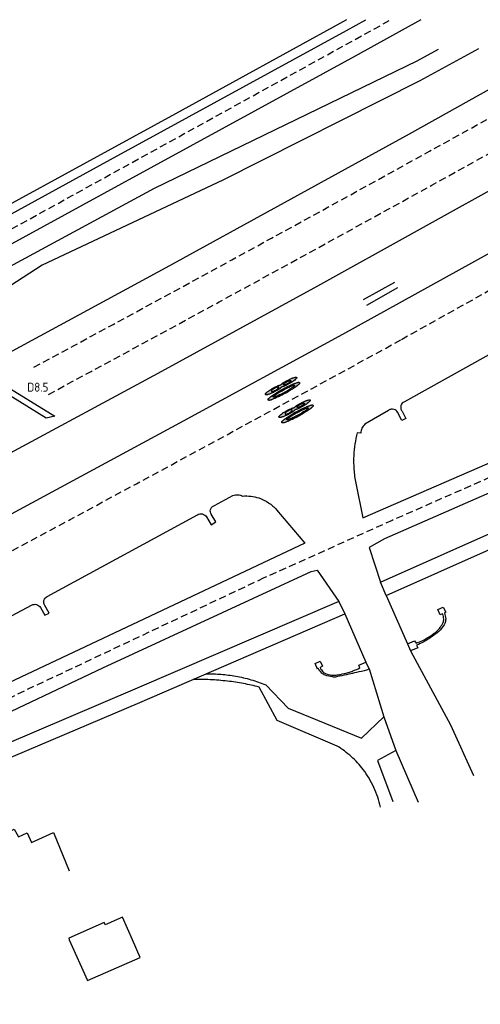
# Model space of a CAD drawing. Header units: metres. Extents: x 146651 to 147236, y 458601 to 459010.
# Tile 22 of 24: x 147032 to 147083, y 458899 to 459009. Entities that reach past the tile are written whole.
import ezdxf
from ezdxf.enums import TextEntityAlignment as Align

# ---------------------------------------------------------------- set-up
doc = ezdxf.new("R2010")
doc.units = ezdxf.units.M
doc.header["$LTSCALE"] = 0.25
doc.linetypes.add('HIDDEN2', pattern=[4.7625, 3.175, -1.5875])
for name, color, linetype in [('GEBOUWEN', 3, 'Continuous'), ('LUS-T-CODE', 1, 'Continuous'), ('LUSSEN', 7, 'Continuous'), ('MARKERING', 9, 'Continuous'), ('ONDERGROND', 7, 'Continuous')]:
    doc.layers.add(name, color=color, linetype=linetype)
doc.styles.add('ISO', font='isocp.shx')

# ---------------------------------------------------------------- blocks, each defined once
blk = doc.blocks.new('N2378200$0$GREP')
at = {"linetype": 'Continuous'}
for p, q in [((-0.35, 2), (-0.35, -2)), ((0.35, 2), (0.35, -2))]:
    blk.add_line(p, q, dxfattribs=at)
blk = doc.blocks.new('V_7X1S')
blk.add_lwpolyline([(0, -1), (-4.95, -5.95), (-4.95, -4.95), (0, 0)], close=True)
at = {"layer": 'LUS-T-CODE', "style": 'ISO'}
blk.add_attdef('LUS', text='', height=1, rotation=270, dxfattribs=at).set_placement((-2.07, -5.2), align=Align.MIDDLE)

msp = doc.modelspace()

# ---------------------------------------------------------------- hatches: boundary and pattern name
at = {"layer": 'MARKERING'}
h = msp.add_hatch(color=256, dxfattribs=at)
h.paths.add_polyline_path([(147062.78, 458968.2), (147062.8, 458968.22), (147062.84, 458968.25), (147062.85, 458968.26, 0.008886), (147062.88, 458968.28), (147062.9, 458968.3), (147062.96, 458968.35, 0.005836), (147062.99, 458968.39, 0.012627), (147063.02, 458968.41, 0.017489), (147063.03, 458968.43, 0.054309), (147063.06, 458968.46, 0.076038), (147063.07, 458968.5, 0.078966), (147063.07, 458968.53), (147063.07, 458968.54), (147063.07, 458968.55), (147063.06, 458968.56), (147063.06, 458968.57), (147063.05, 458968.58), (147063.04, 458968.59), (147063.03, 458968.6), (147063.02, 458968.6), (147063.01, 458968.6), (147063, 458968.61, 0.066945), (147062.97, 458968.61, 0.031533), (147062.95, 458968.61, 0.016306), (147062.92, 458968.61, 0.022567), (147062.87, 458968.6, 0.013433), (147062.79, 458968.58, 0.005757), (147062.64, 458968.52, 0.008278), (147062.54, 458968.49, 0.005195), (147062.47, 458968.46, 0.003249), (147062.37, 458968.42, 0.003602), (147062.14, 458968.32, 0.004901), (147061.98, 458968.25, 0.002283), (147061.81, 458968.17, 0.00384), (147061.66, 458968.1, 0.004489), (147061.55, 458968.04, 0.00332), (147061.32, 458967.92, 0.004023), (147061.18, 458967.84, 0.003005), (147061.07, 458967.78), (147060.88, 458967.67, 0.002403), (147060.8, 458967.62, 0.009281), (147060.61, 458967.51, 0.006916), (147060.27, 458967.29, 0.00265), (147060, 458967.1, 0.003334), (147059.93, 458967.05, 0.006058), (147059.88, 458967.02), (147059.86, 458967), (147059.82, 458966.97), (147059.77, 458966.93), (147059.75, 458966.92), (147059.69, 458966.87), (147059.66, 458966.84), (147059.64, 458966.83, 0.02569), (147059.61, 458966.8, 0.017377), (147059.58, 458966.77, 0.018019), (147059.56, 458966.75, 0.034906), (147059.55, 458966.73, 0.070248), (147059.54, 458966.7, 0.085571), (147059.54, 458966.67, 0.039587), (147059.55, 458966.65, 0.047325), (147059.55, 458966.63, 0.109196), (147059.58, 458966.6, 0.097029), (147059.61, 458966.59, 0.047944), (147059.63, 458966.58, 0.025504), (147059.66, 458966.58, 0.030072), (147059.72, 458966.59, 0.022189), (147059.76, 458966.6, 0.021561), (147059.83, 458966.61, 0.007824), (147059.93, 458966.65, 0.005607), (147060.07, 458966.7, 0.001681), (147060.23, 458966.77, 0.005264), (147060.31, 458966.8, 0.004003), (147060.36, 458966.83), (147060.46, 458966.87), (147060.5, 458966.89), (147060.67, 458966.96, 0.007227), (147060.78, 458967.01, 0.003456), (147060.86, 458967.05), (147060.98, 458967.11), (147061.07, 458967.16, 0.004628), (147061.16, 458967.2, 0.003401), (147061.26, 458967.26), (147061.49, 458967.38, 0.002062), (147061.59, 458967.43, 0.01156), (147061.74, 458967.52), (147061.79, 458967.55, -0.001274), (147061.95, 458967.65), (147062.17, 458967.78, 0.002471), (147062.35, 458967.9, 0.003603), (147062.42, 458967.94, 0.006333), (147062.46, 458967.97), (147062.48, 458967.98), (147062.52, 458968.01), (147062.53, 458968.02), (147062.55, 458968.03), (147062.61, 458968.07, 0.004994), (147062.64, 458968.09, 0.011567), (147062.7, 458968.14, 0.006321), (147062.73, 458968.16)])
h.paths.add_polyline_path([(147062.52, 458968.24, -0.066663), (147062.51, 458968.23, -0.035564), (147062.5, 458968.21, -0.022963), (147062.47, 458968.19, -0.021595), (147062.38, 458968.1, -0.023142), (147062.28, 458968.02, -0.009942), (147062.14, 458967.93, -0.00634), (147062, 458967.84), (147061.82, 458967.73), (147061.71, 458967.66), (147061.66, 458967.63, -0.009365), (147061.49, 458967.53, -0.002827), (147061.22, 458967.38, -0.00639), (147061.02, 458967.28, -0.004391), (147060.88, 458967.21), (147060.83, 458967.19), (147060.65, 458967.1, -0.003056), (147060.57, 458967.07, -0.007068), (147060.49, 458967.03, -0.010771), (147060.42, 458967, -0.010736), (147060.36, 458966.98, -0.023796), (147060.22, 458966.94, -0.018227), (147060.18, 458966.93, -0.0504), (147060.16, 458966.93, -0.121417), (147060.14, 458966.94, -0.133261), (147060.13, 458966.95, -0.188134), (147060.12, 458966.99, -0.076944), (147060.13, 458967, -0.046341), (147060.14, 458967.02, -0.038393), (147060.16, 458967.04, -0.008992), (147060.21, 458967.08, -0.015376), (147060.32, 458967.16, -0.005877), (147060.39, 458967.21, -0.001806), (147060.5, 458967.28, -0.008219), (147060.65, 458967.38, -0.002344), (147060.77, 458967.45, -0.000942), (147061.04, 458967.61, -0.008675), (147061.23, 458967.72, -0.004817), (147061.48, 458967.86, -0.007005), (147061.66, 458967.95, -0.004998), (147061.93, 458968.07, -0.008987), (147062.13, 458968.17, -0.010701), (147062.31, 458968.24, -0.009364), (147062.36, 458968.26, -0.014337), (147062.41, 458968.27), (147062.45, 458968.28), (147062.46, 458968.28, -0.052559), (147062.48, 458968.28, -0.113798), (147062.5, 458968.28, -0.091595), (147062.52, 458968.27), (147062.52, 458968.26), (147062.52, 458968.25)], flags=16)
h.paths.add_polyline_path([(147061, 458968.02), (147061.02, 458968.03), (147061.04, 458968.05), (147061.06, 458968.06), (147061.08, 458968.07), (147061.1, 458968.08), (147061.12, 458968.09), (147061.14, 458968.1), (147061.17, 458968.11), (147061.19, 458968.11, 0.005625), (147061.26, 458968.13), (147061.28, 458968.14, 0.015654), (147061.35, 458968.17, 0.00657), (147061.39, 458968.19, 0.004556), (147061.47, 458968.22, 0.005903), (147061.61, 458968.29, 0.015471), (147061.86, 458968.42, 0.005949), (147062.01, 458968.51, 0.004034), (147062.2, 458968.62, 0.00941), (147062.32, 458968.7, 0.013142), (147062.42, 458968.77, 0.025952), (147062.63, 458968.95, 0.016833), (147062.7, 458969.02, 0.018473), (147062.73, 458969.05, 0.023174), (147062.74, 458969.07, 0.03251), (147062.75, 458969.09), (147062.75, 458969.1), (147062.76, 458969.11), (147062.76, 458969.11), (147062.76, 458969.12), (147062.76, 458969.13, 0.075843), (147062.75, 458969.14, 0.054233), (147062.74, 458969.16, 0.082144), (147062.73, 458969.17), (147062.72, 458969.18), (147062.72, 458969.18), (147062.71, 458969.18), (147062.7, 458969.18, 0.03251), (147062.68, 458969.18, 0.021793), (147062.66, 458969.18, 0.01443), (147062.63, 458969.18, 0.013173), (147062.58, 458969.17, 0.016803), (147062.45, 458969.14, 0.011585), (147062.33, 458969.1, 0.013449), (147062.21, 458969.06, 0.013272), (147062.08, 458969, 0.006998), (147061.89, 458968.91, 0.006115), (147061.69, 458968.81, 0.016803), (147061.41, 458968.66, 0.006787), (147061.25, 458968.56, 0.012713), (147061.16, 458968.5, 0.013302), (147061.13, 458968.47), (147061.11, 458968.46), (147061.09, 458968.44), (147061.07, 458968.43), (147061.04, 458968.39), (147061.02, 458968.37), (147061, 458968.36), (147060.98, 458968.34), (147060.96, 458968.33), (147060.94, 458968.32), (147060.92, 458968.31), (147060.9, 458968.3), (147060.88, 458968.29), (147060.85, 458968.29), (147060.83, 458968.28), (147060.78, 458968.27), (147060.76, 458968.27), (147060.74, 458968.26), (147060.72, 458968.25, 0.013997), (147060.67, 458968.24, 0.009075), (147060.62, 458968.22, 0.013375), (147060.34, 458968.08, 0.012372), (147060.08, 458967.95, 0.006135), (147059.92, 458967.85, 0.008247), (147059.75, 458967.74, 0.010472), (147059.63, 458967.66, 0.010686), (147059.52, 458967.58, 0.011771), (147059.4, 458967.49, 0.010958), (147059.35, 458967.44, 0.010153), (147059.33, 458967.42, 0.017977), (147059.29, 458967.38, 0.02058), (147059.27, 458967.35, 0.027767), (147059.25, 458967.32, 0.028475), (147059.24, 458967.31, 0.036254), (147059.24, 458967.29, 0.158975), (147059.24, 458967.25, 0.159012), (147059.27, 458967.21, 0.078774), (147059.29, 458967.2, 0.04395), (147059.32, 458967.2, 0.027767), (147059.35, 458967.2, 0.02058), (147059.39, 458967.2, 0.017977), (147059.44, 458967.21, 0.01464), (147059.5, 458967.22, 0.014829), (147059.63, 458967.26, 0.012113), (147059.78, 458967.32, 0.012642), (147059.94, 458967.39, 0.008301), (147060.13, 458967.48, 0.006135), (147060.29, 458967.56, 0.007312), (147060.46, 458967.65, 0.008767), (147060.61, 458967.74, 0.006663), (147060.75, 458967.82, 0.004732), (147060.82, 458967.87, 0.006918), (147060.86, 458967.9, 0.016928), (147060.91, 458967.94), (147060.93, 458967.95), (147060.95, 458967.97), (147060.98, 458968)])
h.paths.add_polyline_path([(147060.73, 458968.03), (147060.73, 458968.01), (147060.73, 458968), (147060.73, 458967.99, -0.042679), (147060.72, 458967.98), (147060.71, 458967.97, -0.030506), (147060.7, 458967.95, -0.027511), (147060.68, 458967.93, -0.030811), (147060.6, 458967.86, -0.010312), (147060.55, 458967.83, -0.009355), (147060.47, 458967.78, -0.014908), (147060.33, 458967.7, -0.017916), (147060.21, 458967.64, -0.011527), (147060.15, 458967.61, -0.014586), (147060.1, 458967.59, -0.022903), (147060.05, 458967.58, -0.023021), (147060.02, 458967.58), (147060.01, 458967.57), (147059.99, 458967.57), (147059.98, 458967.57), (147059.97, 458967.57), (147059.96, 458967.58), (147059.95, 458967.58), (147059.94, 458967.59), (147059.93, 458967.6), (147059.92, 458967.61), (147059.92, 458967.63), (147059.92, 458967.64), (147059.92, 458967.65), (147059.92, 458967.66), (147059.92, 458967.67), (147059.93, 458967.68), (147059.93, 458967.69), (147059.94, 458967.7), (147059.95, 458967.71, -0.023065), (147059.97, 458967.73, -0.027468), (147060.02, 458967.77, -0.019934), (147060.1, 458967.83, -0.015642), (147060.2, 458967.89, -0.012145), (147060.3, 458967.94, -0.012284), (147060.43, 458968.01, -0.016929), (147060.52, 458968.04, -0.027309), (147060.6, 458968.07, -0.027511), (147060.64, 458968.08, -0.030506), (147060.66, 458968.08), (147060.66, 458968.08, -0.042679), (147060.68, 458968.07), (147060.69, 458968.07), (147060.71, 458968.06), (147060.72, 458968.05), (147060.73, 458968.04)], flags=16)
h.paths.add_polyline_path([(147061.27, 458968.35), (147061.27, 458968.36), (147061.27, 458968.37), (147061.27, 458968.38), (147061.28, 458968.39), (147061.28, 458968.4), (147061.29, 458968.41), (147061.3, 458968.42, -0.022919), (147061.32, 458968.44, -0.016361), (147061.34, 458968.47, -0.019144), (147061.39, 458968.51, -0.021055), (147061.49, 458968.58, -0.018545), (147061.59, 458968.64, -0.016293), (147061.72, 458968.7, -0.018419), (147061.83, 458968.75, -0.021714), (147061.94, 458968.79, -0.015688), (147061.98, 458968.8, -0.024484), (147062.02, 458968.81, -0.037568), (147062.05, 458968.81, -0.077641), (147062.07, 458968.8), (147062.08, 458968.8), (147062.09, 458968.79), (147062.09, 458968.78), (147062.09, 458968.77), (147062.09, 458968.76, -0.064047), (147062.08, 458968.74, -0.036737), (147062.06, 458968.72, -0.024063), (147062.04, 458968.69, -0.015624), (147062.01, 458968.66, -0.012174), (147061.96, 458968.63, -0.020272), (147061.87, 458968.55, -0.015193), (147061.76, 458968.49, -0.026099), (147061.6, 458968.41, -0.016656), (147061.51, 458968.36, -0.019321), (147061.43, 458968.34, -0.014101), (147061.4, 458968.33, -0.019229), (147061.36, 458968.32), (147061.35, 458968.32), (147061.34, 458968.32), (147061.32, 458968.32), (147061.31, 458968.32), (147061.3, 458968.32), (147061.29, 458968.33), (147061.28, 458968.33), (147061.27, 458968.34)], flags=16)
h = msp.add_hatch(color=256, dxfattribs=at)
h.paths.add_polyline_path([(147064.3, 458965.66), (147064.32, 458965.67), (147064.36, 458965.7), (147064.38, 458965.72, 0.008886), (147064.4, 458965.74), (147064.43, 458965.76), (147064.48, 458965.81, 0.005836), (147064.52, 458965.84, 0.012627), (147064.54, 458965.87, 0.017489), (147064.56, 458965.89, 0.054309), (147064.58, 458965.92, 0.076038), (147064.59, 458965.96, 0.078966), (147064.59, 458965.99), (147064.59, 458966), (147064.59, 458966.01), (147064.59, 458966.02), (147064.58, 458966.03), (147064.57, 458966.04), (147064.56, 458966.04), (147064.55, 458966.05), (147064.54, 458966.06), (147064.54, 458966.06), (147064.53, 458966.06, 0.066945), (147064.49, 458966.07, 0.031533), (147064.47, 458966.07, 0.016306), (147064.44, 458966.06, 0.022567), (147064.39, 458966.05, 0.013433), (147064.31, 458966.03, 0.005757), (147064.16, 458965.98, 0.008278), (147064.06, 458965.94, 0.005195), (147064, 458965.92, 0.003249), (147063.9, 458965.88, 0.003602), (147063.66, 458965.77, 0.004901), (147063.5, 458965.7, 0.002283), (147063.33, 458965.62, 0.00384), (147063.18, 458965.55, 0.004489), (147063.07, 458965.49, 0.00332), (147062.84, 458965.38, 0.004023), (147062.7, 458965.3, 0.003005), (147062.59, 458965.24), (147062.4, 458965.13, 0.002403), (147062.32, 458965.08, 0.009281), (147062.13, 458964.96, 0.006916), (147061.79, 458964.74, 0.00265), (147061.52, 458964.56, 0.003334), (147061.45, 458964.51, 0.006058), (147061.41, 458964.48), (147061.38, 458964.46), (147061.34, 458964.42), (147061.29, 458964.38), (147061.27, 458964.37), (147061.21, 458964.32), (147061.18, 458964.3), (147061.17, 458964.29, 0.02569), (147061.14, 458964.26, 0.017377), (147061.11, 458964.22, 0.018019), (147061.09, 458964.2, 0.034906), (147061.08, 458964.18, 0.070248), (147061.07, 458964.16, 0.085571), (147061.07, 458964.12, 0.039587), (147061.07, 458964.1, 0.047325), (147061.08, 458964.09, 0.109196), (147061.1, 458964.06, 0.097029), (147061.13, 458964.04, 0.047944), (147061.16, 458964.04, 0.025504), (147061.18, 458964.04, 0.030072), (147061.24, 458964.04, 0.022189), (147061.29, 458964.05, 0.021561), (147061.35, 458964.07, 0.007824), (147061.45, 458964.11, 0.005607), (147061.59, 458964.16, 0.001681), (147061.75, 458964.22, 0.005264), (147061.83, 458964.26, 0.004003), (147061.89, 458964.28), (147061.98, 458964.32), (147062.02, 458964.34), (147062.19, 458964.42, 0.007227), (147062.3, 458964.47, 0.003456), (147062.38, 458964.5), (147062.51, 458964.57), (147062.6, 458964.61, 0.004628), (147062.68, 458964.66, 0.003401), (147062.79, 458964.71), (147063.01, 458964.83, 0.002062), (147063.11, 458964.89, 0.01156), (147063.27, 458964.98), (147063.31, 458965, -0.001274), (147063.47, 458965.1), (147063.69, 458965.24, 0.002471), (147063.87, 458965.35, 0.003603), (147063.94, 458965.4, 0.006333), (147063.98, 458965.42), (147064, 458965.44), (147064.04, 458965.46), (147064.06, 458965.48), (147064.07, 458965.49), (147064.13, 458965.53, 0.004994), (147064.16, 458965.55, 0.011567), (147064.22, 458965.59, 0.006321), (147064.26, 458965.62)])
h.paths.add_polyline_path([(147064.04, 458965.7, -0.066663), (147064.03, 458965.69, -0.035564), (147064.02, 458965.67, -0.022963), (147063.99, 458965.64, -0.021595), (147063.9, 458965.56, -0.023142), (147063.8, 458965.48, -0.009942), (147063.66, 458965.38, -0.00634), (147063.52, 458965.29), (147063.34, 458965.18), (147063.24, 458965.12), (147063.18, 458965.08, -0.009365), (147063.01, 458964.99, -0.002827), (147062.74, 458964.84, -0.00639), (147062.55, 458964.74, -0.004391), (147062.41, 458964.67), (147062.35, 458964.64), (147062.17, 458964.56, -0.003056), (147062.09, 458964.52, -0.007068), (147062.01, 458964.49, -0.010771), (147061.94, 458964.46, -0.010736), (147061.89, 458964.44, -0.023796), (147061.74, 458964.4, -0.018227), (147061.7, 458964.39, -0.0504), (147061.68, 458964.39, -0.121417), (147061.66, 458964.39, -0.133261), (147061.65, 458964.4, -0.188134), (147061.65, 458964.44, -0.076944), (147061.65, 458964.46, -0.046341), (147061.67, 458964.47, -0.038393), (147061.69, 458964.5, -0.008992), (147061.73, 458964.53, -0.015376), (147061.84, 458964.62, -0.005877), (147061.92, 458964.67, -0.001806), (147062.03, 458964.74, -0.008219), (147062.17, 458964.83, -0.002344), (147062.29, 458964.91, -0.000942), (147062.56, 458965.07, -0.008675), (147062.75, 458965.18, -0.004817), (147063, 458965.31, -0.007005), (147063.19, 458965.41, -0.004998), (147063.45, 458965.53, -0.008987), (147063.65, 458965.62, -0.010701), (147063.83, 458965.69, -0.009364), (147063.89, 458965.71, -0.014337), (147063.93, 458965.73), (147063.97, 458965.74), (147063.98, 458965.74, -0.052559), (147064, 458965.74, -0.113798), (147064.02, 458965.74, -0.091595), (147064.04, 458965.72), (147064.04, 458965.71), (147064.04, 458965.7)], flags=16)
h.paths.add_polyline_path([(147062.52, 458965.47), (147062.54, 458965.49), (147062.56, 458965.5), (147062.58, 458965.51), (147062.6, 458965.53), (147062.62, 458965.54), (147062.64, 458965.55), (147062.67, 458965.56), (147062.69, 458965.56), (147062.71, 458965.57, 0.005625), (147062.78, 458965.59), (147062.8, 458965.6, 0.015654), (147062.87, 458965.62, 0.00657), (147062.92, 458965.64, 0.004556), (147062.99, 458965.68, 0.005903), (147063.14, 458965.75, 0.015471), (147063.39, 458965.88, 0.005949), (147063.54, 458965.97, 0.004034), (147063.72, 458966.08, 0.00941), (147063.84, 458966.16, 0.013142), (147063.94, 458966.23, 0.025952), (147064.15, 458966.41, 0.016833), (147064.22, 458966.48, 0.018473), (147064.25, 458966.51, 0.023174), (147064.27, 458966.53, 0.03251), (147064.27, 458966.55), (147064.28, 458966.55), (147064.28, 458966.56), (147064.28, 458966.57), (147064.28, 458966.58), (147064.28, 458966.58, 0.075843), (147064.28, 458966.6, 0.054233), (147064.27, 458966.62, 0.082144), (147064.25, 458966.63), (147064.25, 458966.63), (147064.24, 458966.63), (147064.23, 458966.64), (147064.22, 458966.64, 0.03251), (147064.21, 458966.64, 0.021793), (147064.18, 458966.64, 0.01443), (147064.15, 458966.63, 0.013173), (147064.1, 458966.62, 0.016803), (147063.97, 458966.59, 0.011585), (147063.85, 458966.56, 0.013449), (147063.73, 458966.51, 0.013272), (147063.6, 458966.46, 0.006998), (147063.41, 458966.37, 0.006115), (147063.21, 458966.27, 0.016803), (147062.94, 458966.11, 0.006787), (147062.77, 458966.01, 0.012713), (147062.69, 458965.96, 0.013302), (147062.65, 458965.93), (147062.63, 458965.91), (147062.61, 458965.9), (147062.6, 458965.88), (147062.56, 458965.85), (147062.54, 458965.83), (147062.52, 458965.81), (147062.51, 458965.8), (147062.49, 458965.78), (147062.47, 458965.77), (147062.44, 458965.76), (147062.42, 458965.75), (147062.4, 458965.75), (147062.38, 458965.74), (147062.35, 458965.74), (147062.31, 458965.73), (147062.28, 458965.72), (147062.26, 458965.71), (147062.24, 458965.71, 0.013997), (147062.19, 458965.69, 0.009075), (147062.15, 458965.67, 0.013375), (147061.86, 458965.54, 0.012372), (147061.61, 458965.4, 0.006135), (147061.45, 458965.31, 0.008247), (147061.27, 458965.2, 0.010472), (147061.15, 458965.12, 0.010686), (147061.04, 458965.03, 0.011771), (147060.92, 458964.94, 0.010958), (147060.88, 458964.9, 0.010153), (147060.85, 458964.87, 0.017977), (147060.82, 458964.84, 0.02058), (147060.79, 458964.8, 0.027767), (147060.77, 458964.78, 0.028475), (147060.77, 458964.76, 0.036254), (147060.76, 458964.75, 0.158975), (147060.77, 458964.7, 0.159012), (147060.8, 458964.67, 0.078774), (147060.82, 458964.66, 0.04395), (147060.84, 458964.65, 0.027767), (147060.87, 458964.65, 0.02058), (147060.91, 458964.66, 0.017977), (147060.96, 458964.67, 0.01464), (147061.02, 458964.68, 0.014829), (147061.15, 458964.72, 0.012113), (147061.3, 458964.77, 0.012642), (147061.47, 458964.84, 0.008301), (147061.65, 458964.93, 0.006135), (147061.82, 458965.01, 0.007312), (147061.98, 458965.1, 0.008767), (147062.13, 458965.19, 0.006663), (147062.27, 458965.28, 0.004732), (147062.34, 458965.32, 0.006918), (147062.38, 458965.35, 0.016928), (147062.44, 458965.39), (147062.45, 458965.41), (147062.47, 458965.42), (147062.51, 458965.46)])
h.paths.add_polyline_path([(147062.25, 458965.48), (147062.25, 458965.47), (147062.25, 458965.46), (147062.25, 458965.45, -0.042679), (147062.24, 458965.43), (147062.24, 458965.42, -0.030506), (147062.23, 458965.41, -0.027511), (147062.2, 458965.39, -0.030811), (147062.12, 458965.32, -0.010312), (147062.07, 458965.29, -0.009355), (147062, 458965.24, -0.014908), (147061.85, 458965.15, -0.017916), (147061.74, 458965.1, -0.011527), (147061.67, 458965.07, -0.014586), (147061.62, 458965.05, -0.022903), (147061.57, 458965.04, -0.023021), (147061.54, 458965.03), (147061.53, 458965.03), (147061.52, 458965.03), (147061.5, 458965.03), (147061.49, 458965.03), (147061.48, 458965.03), (147061.48, 458965.04), (147061.46, 458965.04), (147061.45, 458965.05), (147061.44, 458965.07), (147061.44, 458965.08), (147061.44, 458965.09), (147061.44, 458965.1), (147061.44, 458965.11), (147061.44, 458965.12), (147061.45, 458965.13), (147061.46, 458965.14), (147061.46, 458965.15), (147061.47, 458965.16, -0.023065), (147061.49, 458965.18, -0.027468), (147061.54, 458965.23, -0.019934), (147061.63, 458965.29, -0.015642), (147061.72, 458965.35, -0.012145), (147061.82, 458965.4, -0.012284), (147061.95, 458965.46, -0.016929), (147062.04, 458965.5, -0.027309), (147062.13, 458965.52, -0.027511), (147062.16, 458965.53, -0.030506), (147062.18, 458965.53), (147062.19, 458965.53, -0.042679), (147062.21, 458965.53), (147062.22, 458965.53), (147062.23, 458965.52), (147062.24, 458965.51), (147062.25, 458965.5)], flags=16)
h.paths.add_polyline_path([(147062.79, 458965.81), (147062.79, 458965.82), (147062.79, 458965.83), (147062.79, 458965.84), (147062.8, 458965.85), (147062.8, 458965.86), (147062.81, 458965.87), (147062.82, 458965.88, -0.022919), (147062.84, 458965.9, -0.016361), (147062.86, 458965.92, -0.019144), (147062.91, 458965.96, -0.021055), (147063.01, 458966.03, -0.018545), (147063.11, 458966.1, -0.016293), (147063.24, 458966.16, -0.018419), (147063.35, 458966.21, -0.021714), (147063.46, 458966.24, -0.015688), (147063.5, 458966.25, -0.024484), (147063.54, 458966.26, -0.037568), (147063.57, 458966.26, -0.077641), (147063.6, 458966.26), (147063.6, 458966.25), (147063.61, 458966.25), (147063.61, 458966.24), (147063.62, 458966.23), (147063.61, 458966.22, -0.064047), (147063.6, 458966.2, -0.036737), (147063.59, 458966.18, -0.024063), (147063.56, 458966.15, -0.015624), (147063.53, 458966.12, -0.012174), (147063.49, 458966.08, -0.020272), (147063.39, 458966.01, -0.015193), (147063.29, 458965.95, -0.026099), (147063.13, 458965.86, -0.016656), (147063.03, 458965.82, -0.019321), (147062.95, 458965.79, -0.014101), (147062.92, 458965.78, -0.019229), (147062.89, 458965.78), (147062.87, 458965.78), (147062.86, 458965.78), (147062.85, 458965.78), (147062.84, 458965.78), (147062.83, 458965.78), (147062.82, 458965.78), (147062.81, 458965.79), (147062.8, 458965.8)], flags=16)

# ---------------------------------------------------------------- linework, layer by layer
at = {"layer": 'GEBOUWEN'}
msp.add_lwpolyline([(147043.19, 458908.57), (147041.27, 458907.72), (147041.16, 458907.97), (147037.16, 458906.2), (147037.23, 458906.04), (147039.26, 458901.44), (147045.18, 458904.05), (147044.31, 458906.04)], close=True, dxfattribs=at)
at = {"layer": 'MARKERING', "linetype": 'HIDDEN2'}
for points in [[(146955.18, 458945.12, 0.005888), (147025.54, 458982.94), (147073.32, 459009.31)], [(147033.26, 458970.3, 0.004325), (147104.14, 459009.31, 0.004325)], [(147034.9, 458967.25, 0.004654), (147111.2, 459009.31, 0.004654)], [(147130.24, 459004.65), (147124.04, 459001.07), (147074.49, 458973.39, -0.005232), (146955.06, 458909.63)], [(147130.24, 458978.07, 0.000091), (147073.47, 458953.11), (147059.07, 458946.64), (147012.05, 458924.45), (146975, 458905.99)], [(147049.41, 458811.22, 0.010184), (147215.32, 458905.08, 0.010184)]]:
    msp.add_lwpolyline(points, format="xyb", dxfattribs=at)
at = {"layer": 'MARKERING'}
for points in [[(147060.08, 458967.95, -0.012372), (147060.34, 458968.08, -0.013375), (147060.62, 458968.22, -0.009075), (147060.67, 458968.24, -0.013997), (147060.72, 458968.25), (147060.74, 458968.26), (147060.76, 458968.27), (147060.78, 458968.27), (147060.83, 458968.28), (147060.85, 458968.29), (147060.88, 458968.29), (147060.9, 458968.3), (147060.92, 458968.31), (147060.94, 458968.32), (147060.96, 458968.33), (147060.98, 458968.34), (147061, 458968.36), (147061.02, 458968.37), (147061.04, 458968.39), (147061.07, 458968.43), (147061.09, 458968.44), (147061.11, 458968.46), (147061.13, 458968.47, -0.013302), (147061.16, 458968.5, -0.012713), (147061.25, 458968.56, -0.006787), (147061.41, 458968.66, -0.016803), (147061.69, 458968.81, -0.006115), (147061.89, 458968.91, -0.006998), (147062.08, 458969, -0.013272), (147062.21, 458969.06, -0.013449), (147062.33, 458969.1, -0.011585), (147062.45, 458969.14, -0.016803), (147062.58, 458969.17, -0.012996), (147062.63, 458969.18, -0.014001), (147062.66, 458969.18, -0.02203), (147062.68, 458969.18, -0.034829), (147062.7, 458969.18), (147062.71, 458969.18), (147062.72, 458969.18), (147062.72, 458969.18), (147062.73, 458969.17, -0.085407), (147062.74, 458969.16, -0.052177), (147062.75, 458969.14, -0.075843), (147062.76, 458969.13), (147062.76, 458969.12), (147062.76, 458969.11), (147062.76, 458969.11), (147062.75, 458969.1), (147062.75, 458969.09, -0.034829), (147062.74, 458969.07, -0.02203), (147062.73, 458969.05, -0.019794), (147062.7, 458969.02, -0.01632), (147062.63, 458968.95, -0.025952), (147062.42, 458968.77, -0.013142), (147062.32, 458968.7, -0.00941), (147062.2, 458968.62, -0.004034), (147062.01, 458968.51, -0.005949), (147061.86, 458968.42, -0.015471), (147061.61, 458968.29, -0.005903), (147061.47, 458968.22, -0.004556), (147061.39, 458968.19, -0.00657), (147061.35, 458968.17, -0.015654), (147061.28, 458968.14), (147061.26, 458968.13, -0.005625), (147061.19, 458968.11), (147061.17, 458968.11), (147061.14, 458968.1), (147061.12, 458968.09), (147061.1, 458968.08), (147061.08, 458968.07), (147061.06, 458968.06), (147061.04, 458968.05), (147061.02, 458968.03), (147061, 458968.02), (147060.98, 458968), (147060.95, 458967.97), (147060.93, 458967.95), (147060.91, 458967.94, -0.016928), (147060.86, 458967.9, -0.006918), (147060.82, 458967.87, -0.004732), (147060.75, 458967.82, -0.006663), (147060.61, 458967.74, -0.008795), (147060.46, 458967.65, -0.007289), (147060.29, 458967.56, -0.006135), (147060.13, 458967.48, -0.008247), (147059.94, 458967.39, -0.012736), (147059.78, 458967.32, -0.012113), (147059.63, 458967.26, -0.014829), (147059.5, 458967.22, -0.01464), (147059.44, 458967.21, -0.017977), (147059.39, 458967.2, -0.02058), (147059.35, 458967.2, -0.027767), (147059.32, 458967.2, -0.04395), (147059.29, 458967.2, -0.078774), (147059.27, 458967.21, -0.159012), (147059.24, 458967.25, -0.158975), (147059.24, 458967.29, -0.036254), (147059.24, 458967.31, -0.028475), (147059.25, 458967.32, -0.027767), (147059.27, 458967.35, -0.02058), (147059.29, 458967.38, -0.017977), (147059.33, 458967.42, -0.010153), (147059.35, 458967.44, -0.010958), (147059.4, 458967.49, -0.011771), (147059.52, 458967.58, -0.010686), (147059.63, 458967.66, -0.010472), (147059.75, 458967.74, -0.008247), (147059.92, 458967.85, -0.006135)], [(147063.06, 458968.57), (147063.06, 458968.56), (147063.07, 458968.55), (147063.07, 458968.54), (147063.07, 458968.53, -0.078966), (147063.07, 458968.5, -0.076038), (147063.06, 458968.46, -0.054309), (147063.03, 458968.43, -0.020652), (147063.02, 458968.41, -0.011933), (147062.99, 458968.39, -0.005994), (147062.96, 458968.35), (147062.9, 458968.3), (147062.88, 458968.28, -0.008886), (147062.85, 458968.26), (147062.84, 458968.25), (147062.8, 458968.22), (147062.78, 458968.2), (147062.73, 458968.16, -0.006321), (147062.7, 458968.14, -0.011567), (147062.64, 458968.09, -0.004994), (147062.61, 458968.07), (147062.55, 458968.03), (147062.53, 458968.02), (147062.52, 458968.01), (147062.48, 458967.98), (147062.46, 458967.97, -0.006843), (147062.41, 458967.94, -0.003441), (147062.35, 458967.9, -0.002471), (147062.17, 458967.78), (147061.95, 458967.65, 0.001274), (147061.79, 458967.55), (147061.74, 458967.52, -0.01156), (147061.59, 458967.43, -0.002062), (147061.49, 458967.38), (147061.26, 458967.26, -0.003401), (147061.16, 458967.2, -0.004628), (147061.07, 458967.16), (147060.98, 458967.11), (147060.86, 458967.05, -0.003456), (147060.78, 458967.01, -0.007227), (147060.67, 458966.96), (147060.5, 458966.89), (147060.46, 458966.87), (147060.36, 458966.83, -0.004003), (147060.31, 458966.8, -0.005264), (147060.23, 458966.77, -0.001681), (147060.07, 458966.7, -0.005607), (147059.93, 458966.65, -0.007824), (147059.83, 458966.61, -0.021561), (147059.76, 458966.6, -0.022189), (147059.72, 458966.59, -0.030072), (147059.66, 458966.58, -0.024704), (147059.63, 458966.58, -0.049518), (147059.61, 458966.59, -0.097029), (147059.58, 458966.6, -0.109196), (147059.55, 458966.63, -0.047325), (147059.55, 458966.65, -0.039587), (147059.54, 458966.67, -0.085571), (147059.54, 458966.7, -0.080728), (147059.55, 458966.73, -0.030255), (147059.57, 458966.75, -0.017291), (147059.58, 458966.77, -0.017377), (147059.61, 458966.8, -0.02569), (147059.64, 458966.83), (147059.66, 458966.84), (147059.69, 458966.87), (147059.75, 458966.92), (147059.77, 458966.93), (147059.82, 458966.97), (147059.86, 458967), (147059.88, 458967.02, -0.006512), (147059.93, 458967.06, -0.003171), (147060, 458967.1, -0.00265), (147060.27, 458967.29, -0.006916), (147060.61, 458967.51, -0.009281), (147060.8, 458967.62, -0.002403), (147060.88, 458967.67), (147061.07, 458967.78, -0.003005), (147061.18, 458967.84, -0.004023), (147061.32, 458967.92, -0.00332), (147061.55, 458968.04, -0.004489), (147061.66, 458968.1, -0.00384), (147061.81, 458968.17, -0.002283), (147061.98, 458968.25, -0.004901), (147062.14, 458968.32, -0.003602), (147062.37, 458968.42, -0.003249), (147062.47, 458968.46, -0.005195), (147062.54, 458968.49, -0.008278), (147062.64, 458968.52, -0.005757), (147062.79, 458968.58, -0.013433), (147062.87, 458968.6, -0.022567), (147062.92, 458968.61, -0.016306), (147062.95, 458968.61, -0.031533), (147062.97, 458968.61, -0.066945), (147063, 458968.61), (147063.01, 458968.6), (147063.02, 458968.6), (147063.03, 458968.6), (147063.04, 458968.59), (147063.05, 458968.58)], [(147062.52, 458968.27), (147062.52, 458968.26), (147062.52, 458968.26), (147062.52, 458968.25), (147062.52, 458968.24, -0.052261), (147062.51, 458968.23, -0.040492), (147062.5, 458968.21, -0.020641), (147062.47, 458968.19, -0.022251), (147062.38, 458968.1, -0.023142), (147062.28, 458968.02, -0.009942), (147062.14, 458967.93, -0.00634), (147062, 458967.84), (147061.82, 458967.73), (147061.71, 458967.66), (147061.66, 458967.63, -0.009213), (147061.49, 458967.53, -0.002855), (147061.22, 458967.38, -0.00639), (147061.02, 458967.28, -0.004391), (147060.88, 458967.21), (147060.83, 458967.19), (147060.65, 458967.1, -0.003138), (147060.57, 458967.06, -0.006875), (147060.49, 458967.03, -0.010771), (147060.42, 458967, -0.010736), (147060.36, 458966.98, -0.023796), (147060.22, 458966.94, -0.018227), (147060.18, 458966.93, -0.050618), (147060.16, 458966.93, -0.12065), (147060.14, 458966.94, -0.133261), (147060.13, 458966.95, -0.188134), (147060.12, 458966.99, -0.076944), (147060.13, 458967, -0.046341), (147060.14, 458967.02, -0.038393), (147060.16, 458967.04, -0.008992), (147060.21, 458967.08, -0.015376), (147060.32, 458967.16, -0.005816), (147060.39, 458967.21, -0.001819), (147060.5, 458967.28, -0.008219), (147060.65, 458967.38, -0.002344), (147060.77, 458967.45, -0.000942), (147061.04, 458967.61, -0.008675), (147061.23, 458967.72, -0.004817), (147061.48, 458967.86, -0.007005), (147061.66, 458967.95, -0.004998), (147061.93, 458968.07, -0.008987), (147062.13, 458968.17, -0.010759), (147062.31, 458968.24, -0.00919), (147062.36, 458968.26, -0.014337), (147062.41, 458968.27), (147062.45, 458968.28), (147062.46, 458968.28, -0.058321), (147062.48, 458968.28, -0.100495), (147062.5, 458968.28, -0.091595)], [(147061.76, 458968.49, -0.026099), (147061.6, 458968.41, -0.016656), (147061.51, 458968.36, -0.019321), (147061.43, 458968.34, -0.014101), (147061.4, 458968.33, -0.019229), (147061.36, 458968.32), (147061.35, 458968.32), (147061.34, 458968.32), (147061.32, 458968.32), (147061.31, 458968.32), (147061.3, 458968.32), (147061.29, 458968.33), (147061.29, 458968.33), (147061.28, 458968.33), (147061.28, 458968.34), (147061.27, 458968.34), (147061.27, 458968.35), (147061.27, 458968.36), (147061.27, 458968.36), (147061.27, 458968.37), (147061.27, 458968.38), (147061.28, 458968.39), (147061.28, 458968.4), (147061.29, 458968.41), (147061.3, 458968.42, -0.022919), (147061.32, 458968.44, -0.016361), (147061.34, 458968.47, -0.017825), (147061.38, 458968.5, -0.021774), (147061.49, 458968.58, -0.018545), (147061.59, 458968.64, -0.016293), (147061.72, 458968.7, -0.018419), (147061.83, 458968.75, -0.021714), (147061.94, 458968.79, -0.016386), (147061.98, 458968.8, -0.023937), (147062.02, 458968.81, -0.037625), (147062.05, 458968.81, -0.062475), (147062.07, 458968.8), (147062.07, 458968.8), (147062.08, 458968.8), (147062.08, 458968.8), (147062.09, 458968.79), (147062.09, 458968.79), (147062.09, 458968.78), (147062.09, 458968.78), (147062.09, 458968.77), (147062.09, 458968.77), (147062.09, 458968.76, -0.061459), (147062.08, 458968.74, -0.036458), (147062.07, 458968.72, -0.02348), (147062.04, 458968.69, -0.016339), (147062.01, 458968.66, -0.012174), (147061.96, 458968.63, -0.020272), (147061.87, 458968.55, -0.015193)], [(147060.3, 458967.94, 0.012145), (147060.2, 458967.89, 0.015642), (147060.1, 458967.83, 0.019934), (147060.02, 458967.77, 0.027468), (147059.97, 458967.73, 0.023065), (147059.95, 458967.71), (147059.94, 458967.7), (147059.93, 458967.69), (147059.93, 458967.68), (147059.92, 458967.67), (147059.92, 458967.66), (147059.92, 458967.65), (147059.92, 458967.64), (147059.92, 458967.63), (147059.92, 458967.62), (147059.92, 458967.61), (147059.92, 458967.61), (147059.93, 458967.6), (147059.93, 458967.59), (147059.94, 458967.59), (147059.94, 458967.58), (147059.95, 458967.58), (147059.96, 458967.58), (147059.97, 458967.57), (147059.98, 458967.57), (147059.99, 458967.57), (147060.01, 458967.57), (147060.02, 458967.58, 0.022707), (147060.05, 458967.58, 0.023086), (147060.1, 458967.59, 0.014586), (147060.15, 458967.61, 0.011027), (147060.21, 458967.64, 0.018313), (147060.33, 458967.7, 0.014908), (147060.47, 458967.78, 0.009355), (147060.55, 458967.83, 0.010312), (147060.6, 458967.86, 0.030811), (147060.68, 458967.93, 0.028273), (147060.7, 458967.95, 0.029164), (147060.71, 458967.97), (147060.72, 458967.98, 0.042679), (147060.73, 458967.99), (147060.73, 458968), (147060.73, 458968.01), (147060.73, 458968.02), (147060.73, 458968.02), (147060.73, 458968.03), (147060.73, 458968.04), (147060.73, 458968.05), (147060.72, 458968.05), (147060.72, 458968.06), (147060.71, 458968.06), (147060.71, 458968.07), (147060.7, 458968.07), (147060.69, 458968.07), (147060.68, 458968.07, 0.042679), (147060.66, 458968.08), (147060.66, 458968.08, 0.029164), (147060.64, 458968.08, 0.028273), (147060.6, 458968.07, 0.027309), (147060.52, 458968.04, 0.016929), (147060.43, 458968.01, 0.012284)], [(147061.61, 458965.4, -0.012372), (147061.86, 458965.54, -0.013375), (147062.15, 458965.67, -0.009075), (147062.19, 458965.69, -0.013997), (147062.24, 458965.71), (147062.26, 458965.71), (147062.28, 458965.72), (147062.31, 458965.73), (147062.35, 458965.74), (147062.38, 458965.74), (147062.4, 458965.75), (147062.42, 458965.75), (147062.44, 458965.76), (147062.47, 458965.77), (147062.49, 458965.78), (147062.51, 458965.8), (147062.52, 458965.81), (147062.54, 458965.83), (147062.56, 458965.85), (147062.6, 458965.88), (147062.61, 458965.9), (147062.63, 458965.91), (147062.65, 458965.93, -0.013302), (147062.69, 458965.96, -0.012713), (147062.77, 458966.01, -0.006787), (147062.94, 458966.11, -0.016803), (147063.21, 458966.27, -0.006115), (147063.41, 458966.37, -0.006998), (147063.6, 458966.46, -0.013272), (147063.73, 458966.51, -0.013449), (147063.85, 458966.56, -0.011585), (147063.97, 458966.59, -0.016803), (147064.1, 458966.62, -0.012996), (147064.15, 458966.63, -0.014001), (147064.18, 458966.64, -0.02203), (147064.2, 458966.64, -0.034829), (147064.22, 458966.64), (147064.23, 458966.64), (147064.24, 458966.63), (147064.25, 458966.63), (147064.25, 458966.63, -0.085407), (147064.27, 458966.61, -0.052177), (147064.28, 458966.6, -0.075843), (147064.28, 458966.58), (147064.28, 458966.58), (147064.28, 458966.57), (147064.28, 458966.56), (147064.28, 458966.55), (147064.27, 458966.55, -0.034829), (147064.26, 458966.53, -0.02203), (147064.25, 458966.51, -0.019794), (147064.22, 458966.48, -0.01632), (147064.15, 458966.41, -0.025952), (147063.94, 458966.23, -0.013142), (147063.84, 458966.16, -0.00941), (147063.72, 458966.08, -0.004034), (147063.54, 458965.97, -0.005949), (147063.39, 458965.88, -0.015471), (147063.14, 458965.75, -0.005903), (147062.99, 458965.68, -0.004556), (147062.92, 458965.64, -0.00657), (147062.87, 458965.62, -0.015654), (147062.8, 458965.6), (147062.78, 458965.59, -0.005625), (147062.71, 458965.57), (147062.69, 458965.56), (147062.67, 458965.56), (147062.64, 458965.55), (147062.62, 458965.54), (147062.6, 458965.53), (147062.58, 458965.51), (147062.56, 458965.5), (147062.54, 458965.49), (147062.52, 458965.47), (147062.51, 458965.46), (147062.47, 458965.42), (147062.45, 458965.41), (147062.44, 458965.39, -0.016928), (147062.38, 458965.35, -0.006918), (147062.34, 458965.32, -0.004732), (147062.27, 458965.28, -0.006663), (147062.13, 458965.19, -0.008795), (147061.98, 458965.1, -0.007289), (147061.82, 458965.01, -0.006135), (147061.65, 458964.93, -0.008247), (147061.47, 458964.84, -0.012736), (147061.3, 458964.77, -0.012113), (147061.15, 458964.72, -0.014829), (147061.02, 458964.68, -0.01464), (147060.96, 458964.67, -0.017977), (147060.91, 458964.66, -0.02058), (147060.87, 458964.65, -0.027767), (147060.84, 458964.65, -0.04395), (147060.82, 458964.66, -0.078774), (147060.8, 458964.67, -0.159012), (147060.77, 458964.7, -0.158975), (147060.76, 458964.75, -0.036254), (147060.77, 458964.76, -0.028475), (147060.77, 458964.78, -0.027767), (147060.79, 458964.8, -0.02058), (147060.82, 458964.84, -0.017977), (147060.85, 458964.87, -0.010153), (147060.88, 458964.9, -0.010958), (147060.92, 458964.94, -0.011771), (147061.04, 458965.03, -0.010686), (147061.15, 458965.12, -0.010472), (147061.27, 458965.2, -0.008247), (147061.45, 458965.31, -0.006135)], [(147064.58, 458966.03), (147064.59, 458966.02), (147064.59, 458966.01), (147064.59, 458966), (147064.59, 458965.99, -0.078966), (147064.59, 458965.96, -0.076038), (147064.58, 458965.92, -0.054309), (147064.56, 458965.89, -0.020652), (147064.54, 458965.86, -0.011933), (147064.52, 458965.84, -0.005994), (147064.48, 458965.81), (147064.43, 458965.76), (147064.4, 458965.74, -0.008886), (147064.38, 458965.72), (147064.36, 458965.7), (147064.32, 458965.67), (147064.3, 458965.66), (147064.26, 458965.62, -0.006321), (147064.22, 458965.59, -0.011567), (147064.16, 458965.55, -0.004994), (147064.13, 458965.53), (147064.07, 458965.49), (147064.06, 458965.48), (147064.04, 458965.46), (147064, 458965.44), (147063.98, 458965.42, -0.006843), (147063.94, 458965.39, -0.003441), (147063.87, 458965.35, -0.002471), (147063.69, 458965.24), (147063.47, 458965.1, 0.001274), (147063.31, 458965), (147063.27, 458964.98, -0.01156), (147063.11, 458964.89, -0.002062), (147063.01, 458964.83), (147062.79, 458964.71, -0.003401), (147062.68, 458964.66, -0.004628), (147062.6, 458964.61), (147062.51, 458964.57), (147062.38, 458964.5, -0.003456), (147062.3, 458964.47, -0.007227), (147062.19, 458964.42), (147062.02, 458964.34), (147061.98, 458964.32), (147061.89, 458964.28, -0.004003), (147061.83, 458964.26, -0.005264), (147061.75, 458964.22, -0.001681), (147061.59, 458964.16, -0.005607), (147061.45, 458964.11, -0.007824), (147061.35, 458964.07, -0.021561), (147061.29, 458964.05, -0.022189), (147061.24, 458964.04, -0.030072), (147061.18, 458964.04, -0.024704), (147061.16, 458964.04, -0.049518), (147061.13, 458964.04, -0.097029), (147061.1, 458964.06, -0.109196), (147061.08, 458964.09, -0.047325), (147061.07, 458964.1, -0.039587), (147061.07, 458964.12, -0.085571), (147061.07, 458964.16, -0.080728), (147061.08, 458964.19, -0.030255), (147061.09, 458964.2, -0.017291), (147061.11, 458964.22, -0.017377), (147061.14, 458964.26, -0.02569), (147061.17, 458964.29), (147061.18, 458964.3), (147061.21, 458964.32), (147061.27, 458964.37), (147061.29, 458964.38), (147061.34, 458964.42), (147061.38, 458964.46), (147061.41, 458964.48, -0.006512), (147061.46, 458964.51, -0.003171), (147061.52, 458964.56, -0.00265), (147061.79, 458964.74, -0.006916), (147062.13, 458964.96, -0.009281), (147062.32, 458965.08, -0.002403), (147062.4, 458965.13), (147062.59, 458965.24, -0.003005), (147062.7, 458965.3, -0.004023), (147062.84, 458965.38, -0.00332), (147063.07, 458965.49, -0.004489), (147063.18, 458965.55, -0.00384), (147063.33, 458965.62, -0.002283), (147063.5, 458965.7, -0.004901), (147063.66, 458965.77, -0.003602), (147063.9, 458965.88, -0.003249), (147064, 458965.92, -0.005195), (147064.06, 458965.94, -0.008278), (147064.16, 458965.98, -0.005757), (147064.31, 458966.03, -0.013433), (147064.39, 458966.05, -0.022567), (147064.44, 458966.06, -0.016306), (147064.47, 458966.07, -0.031533), (147064.49, 458966.07, -0.066945), (147064.53, 458966.06), (147064.54, 458966.06), (147064.54, 458966.06), (147064.55, 458966.05), (147064.56, 458966.04), (147064.57, 458966.04)], [(147063.29, 458965.95, -0.026099), (147063.13, 458965.86, -0.016656), (147063.03, 458965.82, -0.019321), (147062.95, 458965.79, -0.014101), (147062.92, 458965.78, -0.019229), (147062.89, 458965.78), (147062.87, 458965.78), (147062.86, 458965.78), (147062.85, 458965.78), (147062.84, 458965.78), (147062.83, 458965.78), (147062.82, 458965.78), (147062.81, 458965.78), (147062.8, 458965.79), (147062.8, 458965.79), (147062.79, 458965.8), (147062.79, 458965.8), (147062.79, 458965.81), (147062.79, 458965.82), (147062.79, 458965.83), (147062.79, 458965.84), (147062.8, 458965.85), (147062.8, 458965.86), (147062.81, 458965.87), (147062.82, 458965.88, -0.022919), (147062.84, 458965.9, -0.016361), (147062.86, 458965.92, -0.017825), (147062.91, 458965.96, -0.021774), (147063.01, 458966.03, -0.018545), (147063.11, 458966.1, -0.016293), (147063.24, 458966.16, -0.018419), (147063.35, 458966.21, -0.021714), (147063.46, 458966.24, -0.016386), (147063.5, 458966.25, -0.023937), (147063.54, 458966.26, -0.037625), (147063.57, 458966.26, -0.062475), (147063.59, 458966.26), (147063.6, 458966.26), (147063.6, 458966.25), (147063.61, 458966.25), (147063.61, 458966.25), (147063.61, 458966.24), (147063.61, 458966.24), (147063.61, 458966.24), (147063.61, 458966.23), (147063.61, 458966.23), (147063.61, 458966.22, -0.061459), (147063.6, 458966.2, -0.036458), (147063.59, 458966.18, -0.02348), (147063.56, 458966.15, -0.016339), (147063.53, 458966.12, -0.012174), (147063.49, 458966.08, -0.020272), (147063.39, 458966.01, -0.015193)], [(147061.82, 458965.4, 0.012145), (147061.72, 458965.35, 0.015642), (147061.63, 458965.29, 0.019934), (147061.54, 458965.23, 0.027468), (147061.49, 458965.18, 0.023065), (147061.47, 458965.16), (147061.46, 458965.15), (147061.46, 458965.14), (147061.45, 458965.13), (147061.44, 458965.12), (147061.44, 458965.11), (147061.44, 458965.1), (147061.44, 458965.09), (147061.44, 458965.08), (147061.44, 458965.08), (147061.44, 458965.07), (147061.44, 458965.06), (147061.45, 458965.06), (147061.45, 458965.05), (147061.46, 458965.04), (147061.47, 458965.04), (147061.48, 458965.04), (147061.48, 458965.03), (147061.49, 458965.03), (147061.5, 458965.03), (147061.52, 458965.03), (147061.53, 458965.03), (147061.54, 458965.03, 0.022707), (147061.57, 458965.04, 0.023086), (147061.62, 458965.05, 0.014586), (147061.67, 458965.07, 0.011027), (147061.73, 458965.09, 0.018313), (147061.85, 458965.15, 0.014908), (147062, 458965.24, 0.009355), (147062.07, 458965.29, 0.010312), (147062.12, 458965.32, 0.030811), (147062.2, 458965.39, 0.028273), (147062.23, 458965.41, 0.029164), (147062.24, 458965.42), (147062.24, 458965.43, 0.042679), (147062.25, 458965.45), (147062.25, 458965.46), (147062.25, 458965.46), (147062.25, 458965.47), (147062.25, 458965.48), (147062.25, 458965.49), (147062.25, 458965.49), (147062.25, 458965.5), (147062.24, 458965.51), (147062.24, 458965.51), (147062.23, 458965.52), (147062.23, 458965.52), (147062.22, 458965.52), (147062.21, 458965.53), (147062.21, 458965.53, 0.042679), (147062.19, 458965.53), (147062.18, 458965.53, 0.029164), (147062.16, 458965.53, 0.028273), (147062.13, 458965.52, 0.027309), (147062.04, 458965.5, 0.016929), (147061.95, 458965.46, 0.012284)], [(147064.04, 458965.72), (147064.04, 458965.72), (147064.04, 458965.71), (147064.04, 458965.7), (147064.04, 458965.7, -0.052261), (147064.03, 458965.69, -0.040492), (147064.02, 458965.67, -0.020641), (147064, 458965.64, -0.022251), (147063.9, 458965.56, -0.023142), (147063.8, 458965.48, -0.009942), (147063.66, 458965.38, -0.00634), (147063.52, 458965.29), (147063.34, 458965.18), (147063.24, 458965.12), (147063.18, 458965.08, -0.009213), (147063.02, 458964.99, -0.002855), (147062.74, 458964.84, -0.00639), (147062.55, 458964.74, -0.004391), (147062.41, 458964.67), (147062.35, 458964.64), (147062.17, 458964.56, -0.003138), (147062.09, 458964.52, -0.006875), (147062.01, 458964.49, -0.010771), (147061.94, 458964.46, -0.010736), (147061.89, 458964.44, -0.023796), (147061.74, 458964.4, -0.018227), (147061.7, 458964.39, -0.050618), (147061.68, 458964.39, -0.12065), (147061.66, 458964.39, -0.133261), (147061.65, 458964.4, -0.188134), (147061.65, 458964.44, -0.076944), (147061.65, 458964.46, -0.046341), (147061.67, 458964.47, -0.038393), (147061.69, 458964.5, -0.008992), (147061.73, 458964.53, -0.015376), (147061.84, 458964.62, -0.005816), (147061.91, 458964.67, -0.001819), (147062.03, 458964.74, -0.008219), (147062.17, 458964.83, -0.002344), (147062.29, 458964.91, -0.000942), (147062.56, 458965.07, -0.008675), (147062.75, 458965.18, -0.004817), (147063, 458965.31, -0.007005), (147063.19, 458965.41, -0.004998), (147063.45, 458965.53, -0.008987), (147063.65, 458965.62, -0.010759), (147063.83, 458965.69, -0.00919), (147063.89, 458965.71, -0.014337), (147063.93, 458965.73), (147063.97, 458965.74), (147063.98, 458965.74, -0.058321), (147064, 458965.74, -0.100495), (147064.02, 458965.74, -0.091595)]]:
    msp.add_lwpolyline(points, format="xyb", close=True, dxfattribs=at)
at = {"layer": 'ONDERGROND'}
for p, q in [((147068.34, 459009.31), (147049.15, 458998.76)), ((147076.28, 459004.7), (147078.66, 459006.01)), ((147083.15, 459006.05), (147076.58, 459002.46)), ((147046.8, 458990.39), (147076.28, 459004.7)), ((147076.58, 459002.46), (147054.46, 458991.31)), ((147049.15, 458998.76), (147023.39, 458984.67)), ((147024.88, 458978.57), (147046.8, 458990.39)), ((147054.46, 458991.31), (147034.19, 458981.74)), ((147034.19, 458981.74), (147000.88, 458960.36)), ((147072.79, 458944.69), (147072.14, 458946.16)), ((147067.49, 458944.02), (147068.16, 458942.62))]:
    msp.add_line(p, q, dxfattribs=at)
for points in [[(146935.79, 458936.74), (146952.4, 458945.36), (146962.25, 458950.44), (146973.53, 458956.46), (146993.78, 458967.33), (147018.04, 458980.54), (147041.87, 458993.61), (147068.34, 459008.11), (147070.5, 459009.31)], [(147076.67, 459009.31), (147069.32, 459005.2), (147043.09, 458990.87), (147019.18, 458977.82), (146994.68, 458964.44), (146975.04, 458954.01), (146956.56, 458944.11), (146942.78, 458936.87)], [(147098.33, 459009.31), (147075.39, 458996.47), (147048.07, 458981.44), (147024.16, 458968.52), (146999.55, 458955.37), (146979.35, 458944.68), (146956.14, 458932.59), (146944.57, 458926.58)], [(147027.92, 458952.35), (147049.63, 458964.04), (147067.94, 458974), (147089.09, 458985.72), (147115.47, 459000.44), (147130.24, 459008.91)], [(147130.24, 458976.24), (147127.68, 458975.11), (147100.02, 458963.03), (147072.62, 458951.02), (147070.88, 458950.06), (147072.14, 458946.16)], [(147072.14, 458946.16), (147128.99, 458971.46), (147130.24, 458972.01)], [(147072.79, 458944.69), (147129.41, 458969.91), (147130.24, 458970.28)], [(147024.87, 458928.92), (147041, 458936.57), (147064.38, 458947.38), (147065.03, 458947.5), (147067.49, 458944.02)], [(147067.49, 458944.02), (147044.58, 458934.17), (147026.07, 458926.26)], [(147072.79, 458944.69), (147075.19, 458939.25)], [(147026.72, 458924.83), (147045.16, 458932.68), (147068.16, 458942.62)], [(147068.16, 458942.62), (147070.52, 458937.21)], [(147075.19, 458939.25), (147075.51, 458938.47), (147080.01, 458930.16), (147082.59, 458924.46)], [(147070.52, 458937.21), (147070.88, 458936.44), (147072.54, 458931.06), (147073.86, 458927.29)], [(147073.86, 458927.29), (147076.37, 458921.46)]]:
    msp.add_lwpolyline(points, dxfattribs=at)
for points in [[(146950.53, 458914.82), (146985.83, 458933.2, 0.006117), (146987.32, 458933.96, 0.006117), (146988.8, 458934.75, 0.005469), (146990.1, 458935.49, 0.005469), (146991.38, 458936.26), (147026.77, 458958.63), (147047.19, 458969.65), (147065.13, 458979.45), (147087.51, 458991.85), (147112.42, 459005.74), (147118.7, 459009.31)], [(147093.79, 458976.95), (147074.83, 458966.43, 0.106037), (147074.6, 458966.26, 0.106037), (147074.45, 458966, 0.123985), (147074.43, 458965.67, 0.123985), (147074.57, 458965.36), (147074.98, 458964.54), (147074.55, 458964.33), (147074.07, 458965.24, 0.103541), (147073.91, 458965.45, 0.103541), (147073.67, 458965.57, 0.123779), (147073.35, 458965.59, 0.123779), (147073.07, 458965.45), (147070.41, 458963.91, 0.059345), (147070.21, 458963.7, 0.059345), (147070.06, 458963.45, 0.057864), (147069.97, 458963.18, 0.057864), (147069.95, 458962.9), (147069.53, 458962.93, 0.024772), (147069.28, 458961.67, 0.024772), (147069.15, 458960.4, 0.030408), (147069.17, 458958.83, 0.030408), (147069.37, 458957.27), (147070.19, 458953.4), (147098.69, 458965.79)], [(147056.68, 458955.83, -0.050539), (147057.59, 458955.82, -0.050539), (147058.49, 458955.62, -0.067336), (147059.58, 458955.09, -0.067336), (147060.5, 458954.29), (147063.67, 458950.54), (147041.64, 458940.13), (147023.89, 458931.82, -0.04076)], [(147024.06, 458938.83), (147033, 458943.59, -0.103598), (147033.27, 458943.68, -0.103598), (147033.56, 458943.66, -0.098974), (147033.81, 458943.53, -0.098974), (147033.98, 458943.32), (147034.47, 458942.45), (147034.96, 458942.71), (147034.5, 458943.57, -0.116316), (147034.38, 458943.83, -0.116316), (147034.39, 458944.13, -0.112558), (147034.52, 458944.38, -0.112558), (147034.75, 458944.55), (147051.62, 458953.74, -0.099565), (147051.88, 458953.84, -0.099565), (147052.17, 458953.83, -0.1005), (147052.43, 458953.71, -0.1005), (147052.62, 458953.5), (147053.16, 458952.62), (147053.66, 458952.93), (147053.16, 458953.79, -0.108012), (147053.06, 458954.05, -0.108012), (147053.08, 458954.33, -0.12464), (147053.24, 458954.6, -0.12464), (147053.51, 458954.77), (147055.6, 458955.9)], [(147055.6, 458955.9, -0.053889), (147055.88, 458955.97, -0.053889), (147056.16, 458955.98, -0.050913), (147056.43, 458955.93, -0.050913), (147056.68, 458955.83)], [(147075.19, 458939.25), (147075.98, 458939.6), (147076.15, 458939.31, 0.022364), (147076.92, 458939.64, 0.03367), (147077.41, 458939.91, 0.010875), (147078.16, 458940.43, 0.021263), (147078.53, 458940.72, 0.062023), (147078.85, 458941.08, 0.044796), (147079.18, 458941.65, 0.123), (147079.25, 458942.03, 0.077321), (147079.13, 458942.63), (147078.84, 458942.52), (147078.6, 458943.1), (147079.18, 458943.35), (147079.48, 458942.8), (147079.32, 458942.73, -0.082978), (147079.47, 458942.01, -0.129829), (147079.37, 458941.55, -0.039015), (147078.98, 458940.93, -0.060013), (147078.65, 458940.58, -0.017715), (147078.27, 458940.29, -0.009075), (147077.51, 458939.76, -0.030964), (147077.01, 458939.47, -0.020411), (147076.2, 458939.1), (147076.33, 458938.81), (147075.51, 458938.47)], [(147070.52, 458937.21), (147070.88, 458936.42), (147070.59, 458936.29, -0.001314), (147069.45, 458936.03, -0.00179), (147068.61, 458935.84, -0.000443), (147067.54, 458935.61, -0.001442), (147067.22, 458935.54, -0.089174), (147066.77, 458935.53, -0.045866), (147065.94, 458935.74, -0.112631), (147065.57, 458935.97, -0.072087), (147065.16, 458936.51), (147065.07, 458936.41), (147064.81, 458937.04), (147065.39, 458937.29)], [(147065.39, 458937.29), (147065.66, 458936.73), (147065.37, 458936.59, 0.073684), (147065.7, 458936.11, 0.119225), (147066, 458935.91, 0.050205), (147066.66, 458935.75, 0.065285), (147067.19, 458935.74, 0.021534), (147067.65, 458935.82, 0.011399), (147068.52, 458936.02, 0.034653), (147069.06, 458936.2, 0.023367), (147069.82, 458936.55), (147069.74, 458936.86), (147070.52, 458937.21)]]:
    msp.add_lwpolyline(points, format="xyb", dxfattribs=at)
at = {"layer": 'ONDERGROND', "flags": 128}
for points in [[(147072.16, 458920.91, 0.054735), (147071.41, 458923.13, 0.054735), (147070.21, 458925.14, 0.046089), (147068.88, 458926.59, 0.046089), (147067.3, 458927.78), (147060.55, 458930.66), (147058.54, 458934.39, 0.017161), (147056.77, 458934.79, 0.017161), (147054.97, 458935.06, 0.018458), (147053.03, 458935.22, 0.018458), (147051.08, 458935.23)], [(147052.62, 458935.88, -0.025522), (147054.27, 458935.83, -0.025522), (147055.91, 458935.63, -0.027211), (147057.62, 458935.22, -0.027211), (147059.28, 458934.63), (147061.81, 458932.04), (147070.03, 458928.66), (147072.54, 458931.06)]]:
    msp.add_lwpolyline(points, format="xyb", dxfattribs=at)
for points in [[(147073.86, 458927.29), (147071.81, 458926.15), (147073.55, 458921.56)], [(147028.04, 458922.2), (147030.2, 458918.01), (147031.05, 458918.45), (147031.53, 458917.59), (147032.5, 458918.05), (147032.98, 458916.94), (147035.47, 458918.08), (147037.23, 458913.78)]]:
    msp.add_lwpolyline(points, dxfattribs=at)

# ---------------------------------------------------------------- block references
at = {"layer": 'LUSSEN'}
ref = msp.add_blockref('V_7X1S', (147028.69, 458968.25), dxfattribs=dict(at, rotation=103.3322285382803))
ref.add_attrib('LUS', 'D8.5', dxfattribs={"layer": 'LUS-T-CODE', "height": 1, "style": 'ISO'}).set_placement((147033.7, 458968.06), align=Align.MIDDLE)
at = {"layer": 'ONDERGROND', "rotation": 119.3133205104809}
msp.add_blockref('N2378200$0$GREP', (147072.18, 458978.56), dxfattribs=at)

doc.saveas('drawing.dxf')
